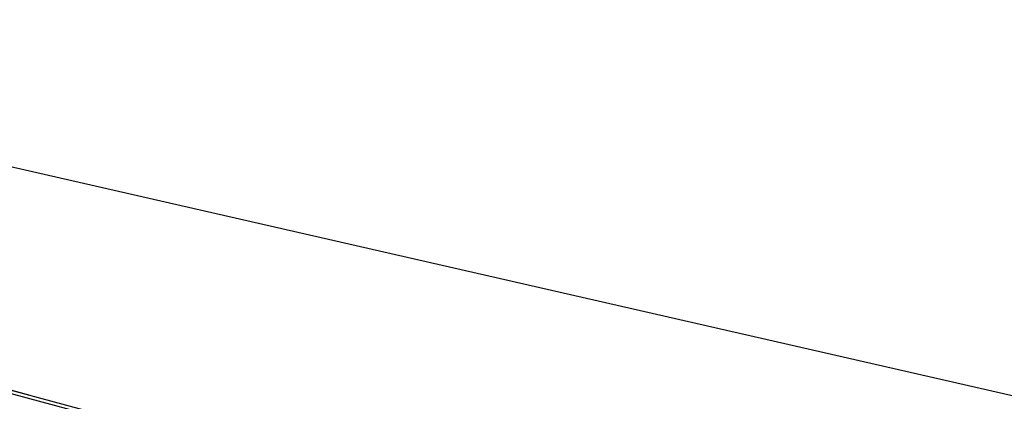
# Model space of a CAD drawing. Header units: millimetres. Extents: x 6 to 414, y 7 to 290.
# Tile 53 of 256: x 163.89 to 179.88, y 124.17 to 130.37. Entities that reach past the tile are written whole.
import ezdxf

# ---------------------------------------------------------------- set-up
doc = ezdxf.new("R2010")
doc.units = ezdxf.units.MM
doc.header["$LTSCALE"] = 23.1
doc.layers.get('0').update_dxf_attribs({"linetype": 'CONTINUOUS'})
doc.layers.add('00_COMPONENTS', color=7, linetype='CONTINUOUS')
doc.styles.get("Standard").update_dxf_attribs({"font": 'txt', "width": 0.6})
doc.dimstyles.get("Standard").update_dxf_attribs({"dimtxt": 2.5, "dimasz": 1.8, "dimexe": 0.05, "dimexo": 0.0625, "dimtad": 1, "dimzin": 0, "dimdsep": 46, "dimtxsty": 'Standard', "dimblk": '_FILLED', "dimblk1": '_FILLED', "dimblk2": '_FILLED', "dimcen": 0.09, "dimadec": 0, "dimazin": 0, "dimtol": 1, "dimtp": 0.01, "dimtm": 0.01, "dimtfac": 1, "dimtofl": 0, "dimtmove": 0, "dimatfit": 3, "dimldrblk": '_FILLED', "dimfxl": 0, "dimtolj": 1, "dimtzin": 0, "dimarcsym": 0})

# ---------------------------------------------------------------- blocks, each defined once
blk = doc.blocks.new('_FILLED')
at = {"color": 0, "linetype": 'ByBlock'}
blk.add_solid([(0, 0), (-1, 0.2222), (-1, -0.2222)], dxfattribs=at)

msp = doc.modelspace()

# ---------------------------------------------------------------- linework, layer by layer
at = {"color": 4, "linetype": 'Continuous'}
msp.add_line((164.061, 124.268), (159.021, 125.621), dxfattribs=at)
at = {"layer": '00_COMPONENTS', "color": 7, "linetype": 'Continuous'}
msp.add_line((141.261, 130.333), (175.285, 121.203), dxfattribs=at)
at = {"layer": '00_COMPONENTS', "color": 3, "linetype": 'Continuous'}
msp.add_line((141.315, 130.372), (175.339, 121.242), dxfattribs=at)

# ---------------------------------------------------------------- leaders
at = {"color": 2, "linetype": 'Continuous'}
msp.add_leader([(154.344, 130.132), (209.995, 117.414)], dimstyle='Standard', override={"dimtad": 0}, dxfattribs=at)

doc.saveas('drawing.dxf')
